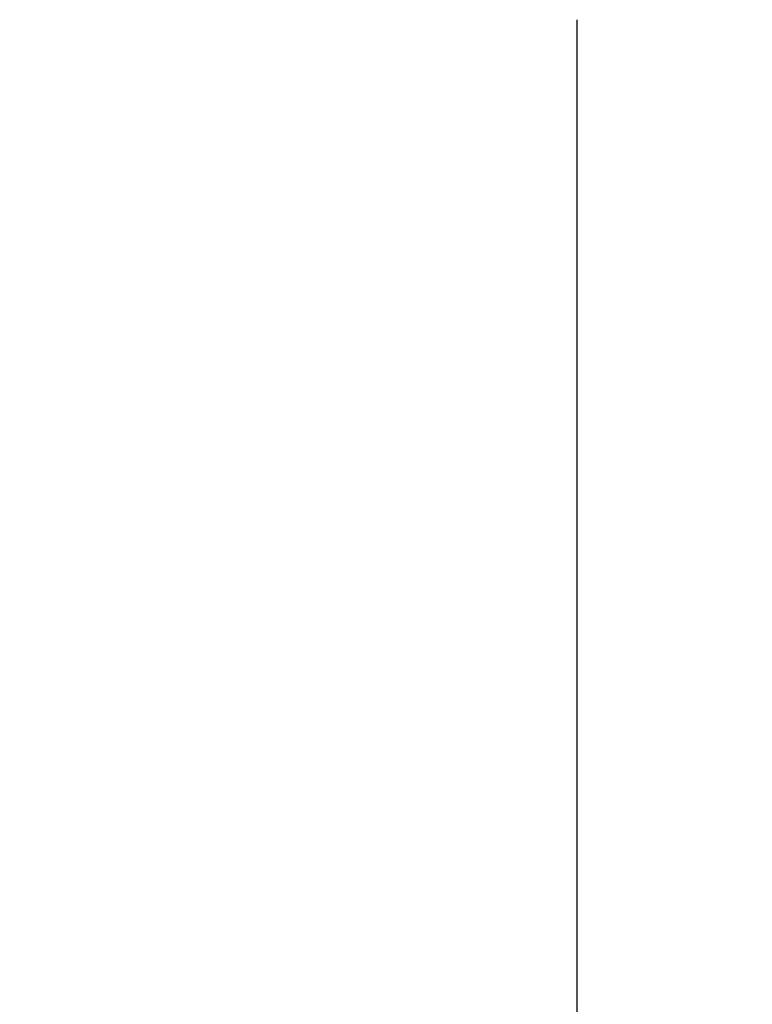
# Model space of a CAD drawing. Header units: millimetres. Extents: x 0 to 594, y 0 to 420.
# Tile 5 of 41: x 62 to 86, y 255 to 287. Entities that reach past the tile are written whole.
import ezdxf

# ---------------------------------------------------------------- set-up
doc = ezdxf.new("R2010")
doc.units = ezdxf.units.MM
doc.header["$LTSCALE"] = 32.67
doc.layers.get('0').update_dxf_attribs({"linetype": 'CONTINUOUS'})
doc.styles.get("Standard").update_dxf_attribs({"font": 'txt', "width": 0.8})
doc.dimstyles.new('DIMSTYLE_1', dxfattribs={"dimtxt": 3.5, "dimasz": 3.5, "dimexe": 1, "dimexo": 0, "dimgap": 0.875, "dimtad": 1, "dimlfac": 5, "dimdsep": 46, "dimtxsty": 'STANDARD', "dimblk": '_FILLED', "dimblk1": '_FILLED', "dimblk2": '_FILLED', "dimcen": 0.09, "dimclrt": 5, "dimadec": 0, "dimazin": 0, "dimtp": 0.01, "dimtm": 0.01, "dimtfac": 1, "dimtofl": 0, "dimtmove": 0, "dimatfit": 3, "dimldrblk": '_FILLED', "dimfxl": 1, "dimtolj": 1, "dimarcsym": 0})

# ---------------------------------------------------------------- blocks, each defined once
blk = doc.blocks.new('_FILLED')
at = {"color": 0, "linetype": 'BYBLOCK'}
blk.add_solid([(0, 0), (-1, 0.1429), (-1, -0.1429)], dxfattribs=at)
blk = doc.blocks.new('*D3')
at = {"color": 2, "linetype": 'CONTINUOUS'}
for p, q in [((80.507, 287.424), (80.507, 244.442)), ((90.507, 287.424), (90.507, 244.442)), ((85.507, 245.442), (62.21, 245.442)), ((80.507, 245.442), (85.507, 245.442)), ((90.507, 245.442), (85.507, 245.442))]:
    blk.add_line(p, q, dxfattribs=at)
at = {"color": 2, "linetype": 'CONTINUOUS', "xscale": 3.5, "yscale": 3.5, "zscale": 3.5, "rotation": 180}
blk.add_blockref('_FILLED', (80.507, 245.442), dxfattribs=at)
at = {"color": 2, "linetype": 'CONTINUOUS', "xscale": 3.5, "yscale": 3.5, "zscale": 3.5}
blk.add_blockref('_FILLED', (90.507, 245.442), dxfattribs=at)
at = {"color": 5, "linetype": 'CONTINUOUS', "insert": (67.81, 249.817), "char_height": 3.5, "width": 5.6, "attachment_point": 3, "line_spacing_factor": 0.9}
blk.add_mtext('50', dxfattribs=at)

msp = doc.modelspace()

# ---------------------------------------------------------------- linework, layer by layer
at = {"color": 7, "linetype": 'CONTINUOUS'}
msp.add_line((80.5075, 287.4235), (80.5075, 190.2234), dxfattribs=at)

# ---------------------------------------------------------------- dimensions: what is measured, and where the dimension line sits
at = {"color": 2, "linetype": 'CONTINUOUS'}
dim = msp.add_linear_dim(base=(90.5075, 245.4417), p1=(80.5075, 287.4235), p2=(90.5075, 287.4235), dimstyle='DIMSTYLE_1', dxfattribs=at)
dim.commit()
dim.dimension.update_dxf_attribs({"geometry": '*D3', "text_midpoint": (65.0102, 245.4417), "dimtype": 160})

doc.saveas('drawing.dxf')
